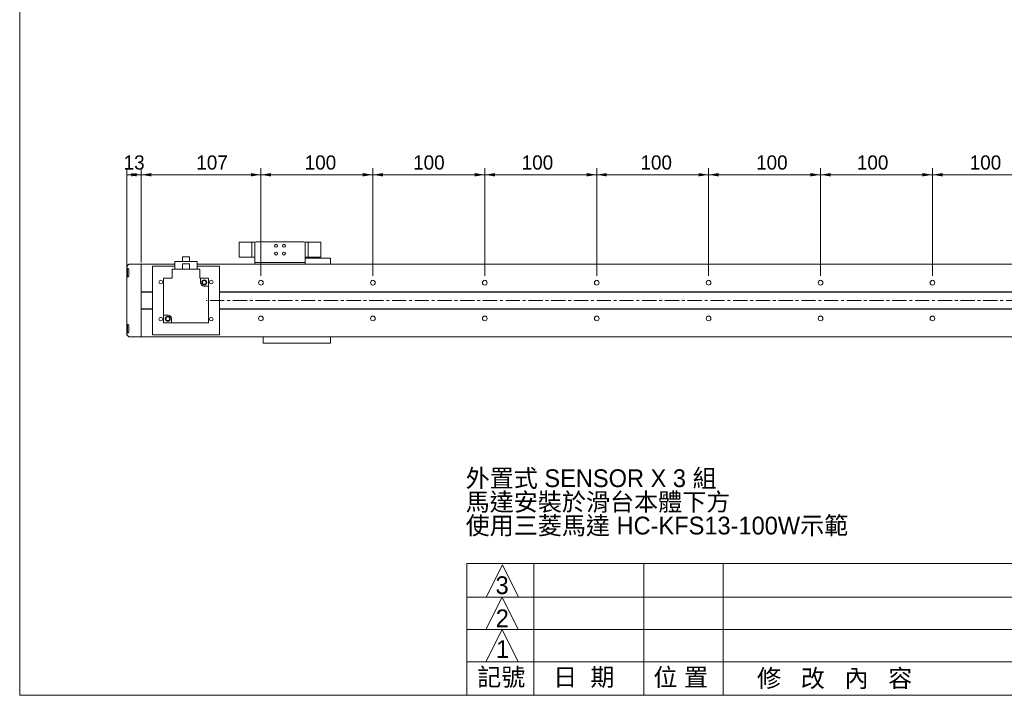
# Model space of a CAD drawing. Header units: millimetres. Extents: x 7 to 1775, y 6 to 1254.
# Tile 1 of 3: x 7 to 887, y 8 to 612. Entities that reach past the tile are written whole.
import ezdxf

# ---------------------------------------------------------------- set-up
doc = ezdxf.new("R2010")
doc.units = ezdxf.units.MM
doc.linetypes.add('CENTERX2', pattern=[20.32, 12.7, -2.54, 2.54, -2.54])
doc.layers.add('BORDER', color=7, linetype='Continuous', lineweight=0)
doc.styles.add('SLDTEXTSTYLE0', font='swtxt.ttf', dxfattribs={"width": 0.993})
doc.dimstyles.new('SLDDIMSTYLE0', dxfattribs={"dimtxt": 12.414205, "dimasz": 9, "dimexe": 0, "dimexo": 0.0625, "dimgap": 3.103551, "dimtad": 1, "dimtoh": 1, "dimdec": 3, "dimzin": 12, "dimdsep": 46, "dimtxsty": 'SLDTEXTSTYLE0', "dimsah": 1, "dimcen": 0.09, "dimadec": 0, "dimazin": 0, "dimtfac": 1, "dimtdec": 3, "dimtofl": 0, "dimtmove": 0, "dimatfit": 3, "dimfxl": 0, "dimtolj": 1, "dimtzin": 12, "dimarcsym": 0})

# ---------------------------------------------------------------- blocks, each defined once
blk = doc.blocks.new('SW_NOTE_0')
at = {"layer": 'BORDER', "color": 0, "char_height": 15.875, "attachment_point": 1, "style": 'SLDTEXTSTYLE0'}
for s, insert in [('外置式 SENSOR X 3 組', (0, 21.65)), ('馬達安裝於滑台本體下方', (0, 0.49)), ('使用三菱馬達 HC-KFS13-100W示範', (0, -20.68))]:
    blk.add_mtext(s, dxfattribs=dict(at, insert=insert))
blk = doc.blocks.new('*D8')
at = {"layer": 'BORDER'}
for p, q in [((322.87, 383.21), (322.87, 479.71)), ((422.87, 383.21), (422.87, 479.71)), ((422.87, 473.71), (322.87, 473.71))]:
    blk.add_line(p, q, dxfattribs=at)
for points in [[(322.87, 473.71), (331.87, 472.21), (331.87, 475.21)], [(422.87, 473.71), (413.87, 475.21), (413.87, 472.21)]]:
    blk.add_solid(points, dxfattribs=at)
at = {"layer": 'BORDER', "insert": (358.84, 491.03), "char_height": 12.7, "attachment_point": 1, "style": 'SLDTEXTSTYLE0'}
blk.add_mtext('100', dxfattribs=at)
blk = doc.blocks.new('*D9')
at = {"layer": 'BORDER'}
for p, q in [((222.87, 383.21), (222.87, 479.71)), ((322.87, 383.21), (322.87, 479.71)), ((222.87, 473.71), (322.87, 473.71))]:
    blk.add_line(p, q, dxfattribs=at)
for points in [[(222.87, 473.71), (231.87, 472.21), (231.87, 475.21)], [(322.87, 473.71), (313.87, 475.21), (313.87, 472.21)]]:
    blk.add_solid(points, dxfattribs=at)
at = {"layer": 'BORDER', "insert": (261.94, 491.03), "char_height": 12.7, "attachment_point": 1, "style": 'SLDTEXTSTYLE0'}
blk.add_mtext('100', dxfattribs=at)
blk = doc.blocks.new('*D10')
at = {"layer": 'BORDER'}
for p, q in [((115.87, 395.17), (115.87, 479.71)), ((222.87, 383.21), (222.87, 479.71)), ((115.87, 473.71), (222.87, 473.71))]:
    blk.add_line(p, q, dxfattribs=at)
for points in [[(115.87, 473.71), (124.87, 472.21), (124.87, 475.21)], [(222.87, 473.71), (213.87, 475.21), (213.87, 472.21)]]:
    blk.add_solid(points, dxfattribs=at)
at = {"layer": 'BORDER', "insert": (165.07, 491.03), "char_height": 12.7, "attachment_point": 1, "style": 'SLDTEXTSTYLE0'}
blk.add_mtext('107', dxfattribs=at)
blk = doc.blocks.new('*D11')
at = {"layer": 'BORDER'}
for p, q in [((102.87, 383.5), (102.87, 479.71)), ((115.87, 395.17), (115.87, 479.71)), ((115.87, 473.71), (102.87, 473.71))]:
    blk.add_line(p, q, dxfattribs=at)
for points in [[(102.87, 473.71), (111.87, 472.21), (111.87, 475.21)], [(115.87, 473.71), (106.87, 475.21), (106.87, 472.21)]]:
    blk.add_solid(points, dxfattribs=at)
at = {"layer": 'BORDER', "insert": (100.15, 491.03), "char_height": 12.7, "attachment_point": 1, "style": 'SLDTEXTSTYLE0'}
blk.add_mtext('13', dxfattribs=at)
blk = doc.blocks.new('*D20')
at = {"layer": 'BORDER'}
for p, q in [((822.87, 383.21), (822.87, 479.71)), ((922.87, 383.21), (922.87, 479.71)), ((922.87, 473.71), (822.87, 473.71))]:
    blk.add_line(p, q, dxfattribs=at)
for points in [[(822.87, 473.71), (831.87, 472.21), (831.87, 475.21)], [(922.87, 473.71), (913.87, 475.21), (913.87, 472.21)]]:
    blk.add_solid(points, dxfattribs=at)
at = {"layer": 'BORDER', "insert": (856.19, 491.03), "char_height": 12.7, "attachment_point": 1, "style": 'SLDTEXTSTYLE0'}
blk.add_mtext('100', dxfattribs=at)
blk = doc.blocks.new('*D21')
at = {"layer": 'BORDER'}
for p, q in [((422.87, 383.21), (422.87, 479.71)), ((522.87, 383.21), (522.87, 479.71)), ((422.87, 473.71), (522.87, 473.71))]:
    blk.add_line(p, q, dxfattribs=at)
for points in [[(422.87, 473.71), (431.87, 472.21), (431.87, 475.21)], [(522.87, 473.71), (513.87, 475.21), (513.87, 472.21)]]:
    blk.add_solid(points, dxfattribs=at)
at = {"layer": 'BORDER', "insert": (455.85, 491.03), "char_height": 12.7, "attachment_point": 1, "style": 'SLDTEXTSTYLE0'}
blk.add_mtext('100', dxfattribs=at)
blk = doc.blocks.new('*D22')
at = {"layer": 'BORDER'}
for p, q in [((522.87, 383.21), (522.87, 479.71)), ((622.87, 383.21), (622.87, 479.71)), ((522.87, 473.71), (622.87, 473.71))]:
    blk.add_line(p, q, dxfattribs=at)
for points in [[(522.87, 473.71), (531.87, 472.21), (531.87, 475.21)], [(622.87, 473.71), (613.87, 475.21), (613.87, 472.21)]]:
    blk.add_solid(points, dxfattribs=at)
at = {"layer": 'BORDER', "insert": (561.96, 491.03), "char_height": 12.7, "attachment_point": 1, "style": 'SLDTEXTSTYLE0'}
blk.add_mtext('100', dxfattribs=at)
blk = doc.blocks.new('*D23')
at = {"layer": 'BORDER'}
for p, q in [((622.87, 383.21), (622.87, 479.71)), ((722.87, 383.21), (722.87, 479.71)), ((622.87, 473.71), (722.87, 473.71))]:
    blk.add_line(p, q, dxfattribs=at)
for points in [[(622.87, 473.71), (631.87, 472.21), (631.87, 475.21)], [(722.87, 473.71), (713.87, 475.21), (713.87, 472.21)]]:
    blk.add_solid(points, dxfattribs=at)
at = {"layer": 'BORDER', "insert": (665.3, 491.03), "char_height": 12.7, "attachment_point": 1, "style": 'SLDTEXTSTYLE0'}
blk.add_mtext('100', dxfattribs=at)
blk = doc.blocks.new('*D24')
at = {"layer": 'BORDER'}
for p, q in [((722.87, 383.21), (722.87, 479.71)), ((822.87, 383.21), (822.87, 479.71)), ((822.87, 473.71), (722.87, 473.71))]:
    blk.add_line(p, q, dxfattribs=at)
for points in [[(722.87, 473.71), (731.87, 472.21), (731.87, 475.21)], [(822.87, 473.71), (813.87, 475.21), (813.87, 472.21)]]:
    blk.add_solid(points, dxfattribs=at)
at = {"layer": 'BORDER', "insert": (755.34, 491.03), "char_height": 12.7, "attachment_point": 1, "style": 'SLDTEXTSTYLE0'}
blk.add_mtext('100', dxfattribs=at)

msp = doc.modelspace()

# ---------------------------------------------------------------- linework, layer by layer
at = {"color": 7, "linetype": 'Continuous', "lineweight": 15}
for p, q in [((261.3683, 413.7086), (218.3683, 413.7086)), ((203.3683, 413.5086), (203.3683, 399.9086)), ((203.3683, 413.5086), (214.5683, 413.5086)), ((214.5683, 413.5086), (214.5683, 399.9086)), ((214.5683, 413.5086), (217.7683, 413.5086)), ((217.3683, 395.3086), (217.3683, 412.7086)), ((265.1683, 413.5086), (261.9683, 413.5086)), ((262.3683, 395.3086), (262.3683, 412.7086)), ((265.1683, 399.9086), (265.1683, 413.5086)), ((276.3683, 413.5086), (265.1683, 413.5086)), ((276.3683, 399.9086), (276.3683, 413.5086)), ((145.8683, 396.2086), (165.8683, 396.2086)), ((145.8683, 396.2086), (145.8683, 389.2086)), ((152.8683, 400.2086), (152.8683, 396.2086)), ((152.8683, 400.2086), (158.8683, 400.2086)), ((158.8683, 396.2086), (158.8683, 400.2086)), ((165.8683, 396.2086), (165.8683, 389.2086)), ((203.3683, 399.9086), (214.5683, 399.9086)), ((214.5683, 399.9086), (217.3683, 399.9086)), ((265.1683, 399.9086), (262.3683, 399.9086)), ((262.3683, 399.2086), (284.8683, 399.2086)), ((276.3683, 399.9086), (265.1683, 399.9086)), ((267.3683, 399.9086), (267.3683, 399.2086)), ((284.8683, 393.7086), (284.8683, 399.2086)), ((102.8573, 391.4981), (102.8573, 330.919)), ((105.5665, 393.7086), (105.5512, 393.7085)), ((105.5665, 393.7086), (115.8683, 393.7086)), ((115.8683, 391.2208), (115.8683, 393.7086)), ((145.8683, 393.7086), (115.8683, 393.7086)), ((115.8683, 390.9469), (115.8683, 393.7086)), ((115.8683, 389.1719), (115.8683, 390.9469)), ((115.8683, 369.0086), (115.8683, 389.1719)), ((125.8683, 391.8434), (145.8683, 391.8434)), ((125.8683, 391.8434), (125.8683, 390.9469)), ((125.8683, 390.9469), (125.8683, 389.1719)), ((125.8683, 389.1719), (125.8683, 369.0086)), ((143.3683, 389.2086), (143.3683, 381.2086)), ((143.3683, 389.2086), (168.3683, 389.2086)), ((152.6183, 394.2086), (152.6183, 389.2086)), ((152.6183, 394.2086), (159.1183, 394.2086)), ((159.1183, 389.2086), (159.1183, 394.2086)), ((217.3683, 393.7086), (165.8683, 393.7086)), ((165.8683, 391.8434), (185.8683, 391.8434)), ((168.3683, 389.2086), (168.3683, 381.2086)), ((185.8683, 390.9469), (185.8683, 391.8434)), ((185.8683, 389.1719), (185.8683, 390.9469)), ((185.8683, 369.0086), (185.8683, 389.1719)), ((217.3683, 393.7086), (217.3683, 395.3086)), ((217.3683, 395.3086), (218.3683, 395.3086)), ((218.3683, 393.7086), (217.3683, 393.7086)), ((261.3683, 395.3086), (218.3683, 395.3086)), ((261.3683, 393.7086), (218.3683, 393.7086)), ((261.3683, 395.3086), (262.3683, 395.3086)), ((262.3683, 393.7086), (261.3683, 393.7086)), ((262.3683, 395.3086), (262.3683, 393.7086)), ((1439.3683, 393.7086), (262.3683, 393.7086)), ((135.8683, 348.2086), (135.8683, 381.2086)), ((143.3683, 381.2086), (135.8683, 381.2086)), ((168.8683, 381.2086), (168.3683, 381.2086)), ((168.8683, 381.2086), (168.8683, 377.2086)), ((175.8683, 381.2086), (168.8683, 381.2086)), ((175.8683, 381.2086), (175.8683, 374.2086)), ((175.8683, 374.2086), (171.8683, 374.2086)), ((175.8683, 374.2086), (175.8683, 341.2086)), ((224.8683, 376.5682), (224.8683, 377.8489)), ((125.8683, 369.0086), (115.8683, 369.0086)), ((115.8683, 369.0086), (115.8683, 368.7086)), ((125.8683, 368.7086), (115.8683, 368.7086)), ((115.8683, 368.7086), (115.8683, 353.7086)), ((125.8683, 368.7086), (125.8683, 369.0086)), ((125.8683, 353.7086), (125.8683, 368.7086)), ((1559.8683, 369.0086), (185.8683, 369.0086)), ((185.8683, 369.0086), (185.8683, 368.7086)), ((1559.8683, 368.7086), (185.8683, 368.7086)), ((185.8683, 368.7086), (185.8683, 353.7086)), ((125.8683, 353.7086), (115.8683, 353.7086)), ((115.8683, 353.7086), (115.8683, 353.4086)), ((125.8683, 353.4086), (115.8683, 353.4086)), ((115.8683, 333.2452), (115.8683, 353.4086)), ((125.8683, 353.4086), (125.8683, 353.7086)), ((125.8683, 353.4086), (125.8683, 333.2452)), ((1559.8683, 353.7086), (185.8683, 353.7086)), ((185.8683, 353.7086), (185.8683, 353.4086)), ((1559.8683, 353.4086), (185.8683, 353.4086)), ((185.8683, 333.2452), (185.8683, 353.4086)), ((135.8683, 348.2086), (139.8683, 348.2086)), ((135.8683, 341.2086), (135.8683, 348.2086)), ((142.8683, 341.2086), (142.8683, 345.2086)), ((224.8683, 344.5682), (224.8683, 345.8489)), ((135.8683, 341.2086), (142.8683, 341.2086)), ((142.8683, 341.2086), (175.8683, 341.2086)), ((104.8733, 328.7086), (104.8757, 328.7086)), ((104.8757, 328.7086), (115.8683, 328.7086)), ((105.5512, 328.7086), (105.5665, 328.7086)), ((105.5665, 328.7086), (115.8683, 328.7086)), ((115.8683, 331.4702), (115.8683, 333.2452)), ((115.8683, 328.7086), (115.8683, 331.4702)), ((115.8683, 328.7086), (115.8683, 331.1963)), ((1559.8683, 328.7086), (115.8683, 328.7086)), ((125.8683, 333.2452), (125.8683, 331.4702)), ((125.8683, 331.4702), (125.8683, 330.5737)), ((185.8683, 330.5737), (125.8683, 330.5737)), ((185.8683, 331.4702), (185.8683, 333.2452)), ((185.8683, 330.5737), (185.8683, 331.4702)), ((224.8683, 323.2086), (224.8683, 328.7086)), ((284.8683, 323.2086), (284.8683, 328.7086)), ((224.8683, 323.2086), (284.8683, 323.2086))]:
    msp.add_line(p, q, dxfattribs=at)
at = {"color": 7, "linetype": 'Continuous', "lineweight": 15, "flags": 128}
for points in [[(102.8748, 391.7086), (102.8586, 391.581), (102.8605, 391.4981)], [(104.1084, 382.2086), (103.9048, 382.4369), (103.7393, 383.0994), (103.6241, 384.1154), (103.563, 385.3617), (103.5558, 386.6971), (103.6018, 387.9747), (103.7004, 389.055), (103.8492, 389.8204), (104.0405, 390.1852), (104.2588, 390.1026), (104.4787, 389.5714), (104.6671, 388.6478), (104.7912, 387.4483), (104.8306, 386.126), (104.7817, 384.8301), (104.6547, 383.6877), (104.4688, 382.8113), (104.2507, 382.3036), (104.1084, 382.2086)], [(104.8733, 393.7086), (104.9039, 393.7086), (104.9506, 393.7086), (105.0133, 393.7086), (105.0919, 393.7086), (105.1866, 393.7086), (105.2973, 393.7086), (105.4239, 393.7086), (105.5665, 393.7086)], [(104.1084, 332.2086), (103.9048, 332.4369), (103.7393, 333.0994), (103.6241, 334.1154), (103.563, 335.3617), (103.5558, 336.6971), (103.6018, 337.9747), (103.7004, 339.055), (103.8492, 339.8204), (104.0405, 340.1852), (104.2588, 340.1026), (104.4787, 339.5714), (104.6671, 338.6478), (104.7912, 337.4483), (104.8306, 336.126), (104.7817, 334.8301), (104.6547, 333.6877), (104.4688, 332.8113), (104.2507, 332.3036), (104.1084, 332.2086)], [(102.8748, 330.7086), (102.9064, 330.7086), (102.9539, 330.7086), (103.0174, 330.7086), (103.0967, 330.7086), (103.192, 330.7086), (103.3031, 330.7086), (103.4301, 330.7086), (103.5729, 330.7086)], [(102.9374, 330.2348), (102.9525, 330.1573), (102.9613, 330.136)], [(105.5665, 328.7086), (105.4239, 328.7086), (105.2973, 328.7086), (105.1866, 328.7086), (105.0919, 328.7086), (105.0133, 328.7086), (104.9506, 328.7086), (104.9039, 328.7086), (104.8733, 328.7086)]]:
    msp.add_lwpolyline(points, dxfattribs=at)
at = {"color": 7, "linetype": 'Continuous', "lineweight": 15}
for centre, radius in [((236.3683, 410.2086), 1.3), ((243.3683, 410.2086), 1.3), ((236.3683, 403.2086), 1.3), ((243.3683, 403.2086), 1.3), ((133.3683, 377.7086), 1.65), ((172.1317, 377.472), 2.25), ((172.1317, 377.472), 1.65), ((178.3683, 377.7086), 1.65), ((222.8683, 377.2086), 2.1), ((322.8683, 377.2086), 2.1), ((422.8683, 377.2086), 2.1), ((522.8683, 377.2086), 2.1), ((622.8683, 377.2086), 2.1), ((722.8683, 377.2086), 2.1), ((822.8683, 377.2086), 2.1), ((133.3683, 344.7086), 1.65), ((139.6048, 344.9451), 2.25), ((139.6048, 344.9451), 1.65), ((178.3683, 344.7086), 1.65), ((222.8683, 345.2086), 2.1), ((322.8683, 345.2086), 2.1), ((422.8683, 345.2086), 2.1), ((522.8683, 345.2086), 2.1), ((622.8683, 345.2086), 2.1), ((722.8683, 345.2086), 2.1), ((822.8683, 345.2086), 2.1)]:
    msp.add_circle(centre, radius, dxfattribs=at)
for centre, radius, start, end in [((218.3683, 412.7086), 1, 90, 180), ((261.3683, 412.7086), 1, 0, 90), ((105.1628, 391.5848), 2.3054, 162.115064, 182.6764685), ((104.8733, 391.71), 1.9985, 90.0015913, 180.0428742), ((105.5763, 391.7052), 2.0034, 90.7185022, 179.9053681), ((171.8683, 377.2086), 3, 180, 270), ((139.8683, 345.2086), 3, 0, 90), ((104.6527, 330.8098), 1.7966, 176.0369798, 194.3194771), ((103.8669, 330.8833), 1.0074, 177.1221861, 189.990349), ((104.203, 330.6524), 1.3294, 177.5811927, 202.5860261), ((105.5763, 330.7119), 2.0034, 180.094632, 269.2814974)]:
    msp.add_arc(centre, radius, start, end, dxfattribs=at)
at = {"layer": 'BORDER', "color": 7}
for p, q in [((7.2584, 1253.5135), (7.2584, 8.2594)), ((406.7588, 125.9962), (1054.7588, 125.9962)), ((438.6439, 124.8646), (424.2097, 95.9962)), ((453.0781, 95.9962), (438.6439, 124.8646)), ((406.7588, 95.9962), (1054.7588, 95.9962)), ((438.3476, 95.9962), (423.9134, 67.1278)), ((424.2097, 95.9962), (453.0781, 95.9962)), ((452.7818, 67.1278), (438.3476, 95.9962)), ((406.7588, 67.1278), (1054.7588, 67.1278)), ((438.3476, 67.1278), (423.9134, 38.2594)), ((423.9134, 67.1278), (452.7818, 67.1278)), ((452.7818, 38.2594), (438.3476, 67.1278)), ((406.7588, 38.2594), (1054.7588, 38.2594)), ((423.9134, 38.2594), (452.7818, 38.2594)), ((7.2584, 8.2594), (1774.5623, 8.2594))]:
    msp.add_line(p, q, dxfattribs=at)
at = {"layer": 'BORDER', "linetype": 'CENTERX2', "lineweight": 0}
msp.add_line((1571.8683, 361.2086), (173.8683, 361.2086), dxfattribs=at)
at = {"layer": 'BORDER'}
for p, q in [((406.7588, 125.9962), (406.7588, 8.2594)), ((466.7588, 125.9962), (466.7588, 8.2594)), ((564.9477, 125.9962), (564.9477, 8.2594)), ((635.7851, 125.9962), (635.7851, 8.2594))]:
    msp.add_line(p, q, dxfattribs=at)

# ---------------------------------------------------------------- block references
msp.add_blockref('SW_NOTE_0', (405.757, 188.6573), dxfattribs=at)

# ---------------------------------------------------------------- texts
at = {"layer": 'BORDER', "char_height": 15.875, "attachment_point": 1, "style": 'SLDTEXTSTYLE0'}
for s, insert in [('3', (432.4851, 114.6354)), ('2', (432.6772, 85.045)), ('1', (432.9001, 57.5223)), ('記號', (416.0674, 32.5154)), ('日  期', (483.9272, 32.5154)), ('位 置', (573.5619, 32.3167)), ('修   改   內   容', (666.0995, 31.451))]:
    msp.add_mtext(s, dxfattribs=dict(at, insert=insert))

# ---------------------------------------------------------------- dimensions: what is measured, and where the dimension line sits
at = {"layer": 'BORDER'}
for base, p1, p2, picture, middle in [((102.8683, 473.7086), (115.8683, 389.1719), (102.8683, 377.5028), '*D11', (110.4842, 473.7086)), ((222.8683, 473.7086), (115.8683, 389.1719), (222.8683, 377.2086), '*D10', (180.5901, 473.7086)), ((322.8683, 473.7086), (222.8683, 377.2086), (322.8683, 377.2086), '*D9', (276.4233, 473.7086)), ((322.8683, 473.7086), (422.8683, 377.2086), (322.8683, 377.2086), '*D8', (373.3219, 473.7086)), ((522.8683, 473.7086), (422.8683, 377.2086), (522.8683, 377.2086), '*D21', (470.3329, 473.7086)), ((622.8683, 473.7086), (522.8683, 377.2086), (622.8683, 377.2086), '*D22', (576.4427, 473.7086)), ((722.8683, 473.7086), (622.8683, 377.2086), (722.8683, 377.2086), '*D23', (679.7845, 473.7086)), ((722.8683, 473.7086), (822.8683, 377.2086), (722.8683, 377.2086), '*D24', (769.82, 473.7086)), ((822.8683, 473.7086), (922.8683, 377.2086), (822.8683, 377.2086), '*D20', (870.6777, 473.7086))]:
    dim = msp.add_linear_dim(base=base, p1=p1, p2=p2, dimstyle='SLDDIMSTYLE0', dxfattribs=at)
    dim.commit()
    dim.dimension.update_dxf_attribs({"geometry": picture, "text_midpoint": middle, "dimtype": 160})

doc.saveas('drawing.dxf')
